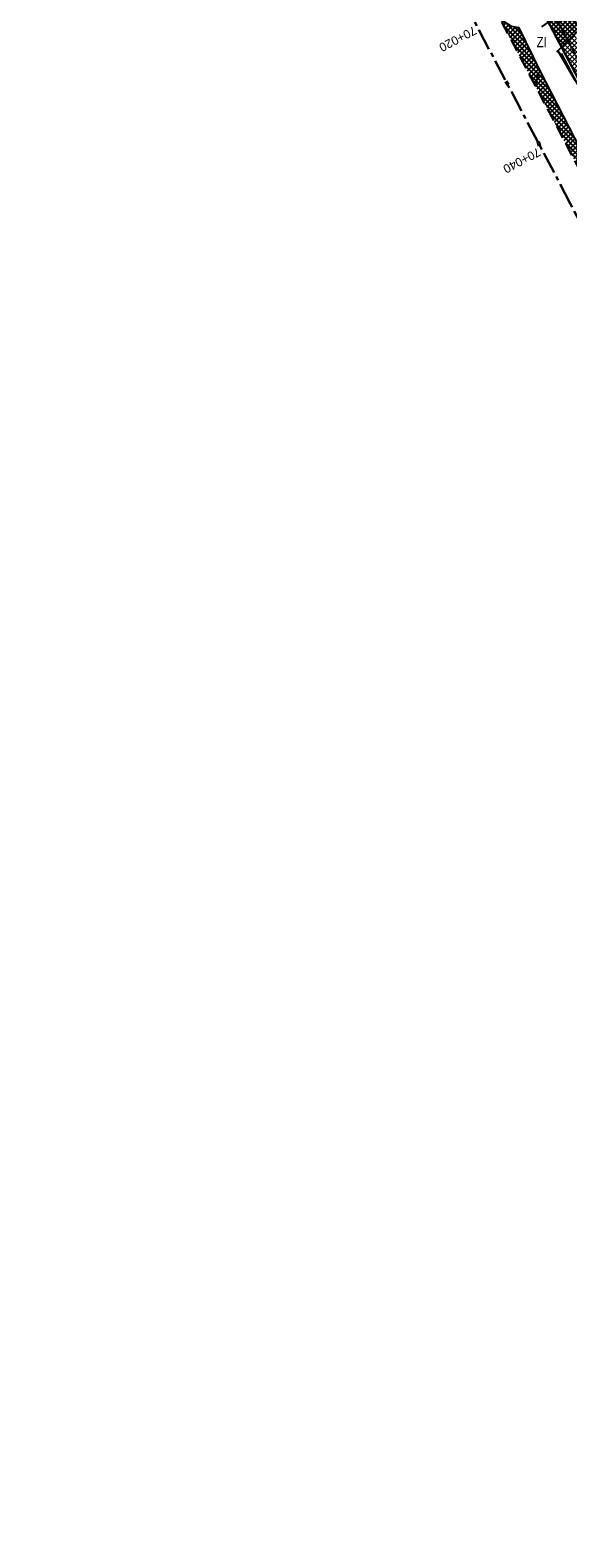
# Model space of a CAD drawing. Header units: metres. Extents: x 7529682 to 7533704, y 5721210 to 5727842.
# Tile 9 of 64: x 7531292 to 7531370, y 5724446 to 5724665. Entities that reach past the tile are written whole.
import ezdxf

# ---------------------------------------------------------------- set-up
doc = ezdxf.new("R2010")
doc.units = ezdxf.units.M
doc.linetypes.add('CENTER', pattern=[50.8, 31.75, -6.35, 6.35, -6.35])
doc.linetypes.add('HIDDEN', pattern=[9.525, 6.35, -3.175])
for name, color, linetype in [('C-DROGI-SYTUACJA-ETYKIETY', 7, 'Continuous'), ('D-hatch-pobocza', 131, 'Continuous'), ('D-hatch-zjazdy-BA', 244, 'Continuous'), ('D-hatch-zjazdy-kruszywo', 111, 'Continuous'), ('D-pobocza', 7, 'Continuous'), ('D-skarpa', 7, 'Continuous'), ('D-skarpa-kreskowanie', 7, 'Continuous')]:
    doc.layers.add(name, color=color, linetype=linetype)
doc.layers.add('D-hatch-ciag-pieszo-rowerowy', color=7, linetype='Continuous', lineweight=13, true_color=0xff9f80)
for name, color, linetype, lineweight in [('D-krawędzie', 7, 'Continuous', 30), ('D-obrzeża', 7, 'Continuous', 30), ('D-oś', 10, 'CENTER', 30), ('D-zjazdy', 7, 'Continuous', 30), ('D-zjazdy-opis', 7, 'Continuous', 30)]:
    doc.layers.add(name, color=color, linetype=linetype, lineweight=lineweight)
doc.styles.add('2mm08', font='arial.ttf', dxfattribs={"width": 0.8})
doc.styles.get("Standard").update_dxf_attribs({"font": 'arial.ttf'})
pattern_1 = [(45, (0.88535, 0.46493), (-0.33675960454, 0.33675960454), []), (135, (0.88535, 0.46493), (-0.33675960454, -0.33675960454), [])]
pattern_2 = [(45, (0, 0), (-0.33675960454, 0.33675960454), []), (135, (0, 0), (-0.33675960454, -0.33675960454), [])]

# ---------------------------------------------------------------- blocks, each defined once
blk = doc.blocks.new('AeccTickLine')
at = {"color": 0, "linetype": 'ByBlock', "lineweight": -2}
blk.add_line((0, 1), (0, -1), dxfattribs=at)

msp = doc.modelspace()

# ---------------------------------------------------------------- hatches: boundary and pattern name
at = {"layer": 'D-hatch-ciag-pieszo-rowerowy'}
h = msp.add_hatch(dxfattribs=at)
h.set_pattern_fill('ANSI37', color=256, scale=0.15, style=0)
h.set_pattern_definition(pattern_1)
h.paths.add_polyline_path([(7531426, 5724559.81), (7531399.69, 5724609.94), (7531381.17, 5724645.4), (7531371.15, 5724664.43), (7531369.29, 5724662.58), (7531378.96, 5724644.24), (7531397.48, 5724608.78), (7531423.79, 5724558.65), (7531445.04, 5724518.38), (7531473.71, 5724463.87), (7531482.59, 5724446.95), (7531484.87, 5724447.99), (7531475.92, 5724465.03), (7531447.25, 5724519.54)])
at = {"layer": 'D-hatch-pobocza'}
h = msp.add_hatch(dxfattribs=at)
h.set_pattern_fill('ANSI37', color=256, scale=0.15, style=0)
h.set_pattern_definition(pattern_2)
h.paths.add_polyline_path([(7531410.67, 5724574.2), (7531398.06, 5724598.28), (7531373.71, 5724644.55), (7531366.18, 5724659.13), (7531365.97, 5724658.89), (7531365.5, 5724656.92), (7531373.64, 5724641.45), (7531392.16, 5724606), (7531418.48, 5724555.85), (7531439.73, 5724515.58), (7531476.36, 5724446.19), (7531478.83, 5724445.63), (7531467.27, 5724466.87), (7531457.65, 5724485.09), (7531437.94, 5724521.98), (7531423.89, 5724548.61)])
at = {"layer": 'D-hatch-zjazdy-BA'}
h = msp.add_hatch(dxfattribs=at)
h.set_pattern_fill('ANSI37', color=256, scale=0.15, style=0)
h.set_pattern_definition(pattern_1)
h.paths.add_polyline_path([(7531369.29, 5724662.58), (7531371.88, 5724665.15), (7531370.2, 5724668.22), (7531367.38, 5724666.22)])
at = {"layer": 'D-hatch-zjazdy-kruszywo'}
h = msp.add_hatch(dxfattribs=at)
h.set_pattern_fill('ANSI37', color=256, scale=0.15, style=0)
h.set_pattern_definition(pattern_2)
h.paths.add_polyline_path([(7531363.1, 5724665.41), (7531361.97, 5724665.57), (7531360.38, 5724666.62), (7531365.5, 5724656.92), (7531365.97, 5724658.89), (7531366.18, 5724659.13)])

# ---------------------------------------------------------------- linework, layer by layer
at = {"layer": 'D-krawędzie', "linetype": 'HIDDEN', "ltscale": 0.3, "flags": 128}
msp.add_lwpolyline([(7530572.01, 5726166.06), (7530599.74, 5726113.52), (7530641.56, 5726032.01), (7530660.96, 5725995.07), (7530689.13, 5725941.54), (7530707.34, 5725907.03), (7530725.26, 5725873.09), (7530743.97, 5725837.65), (7530770.53, 5725787.12), (7530787.86, 5725754.27), (7530809.9, 5725712.54), (7530824.74, 5725684.39), (7530840.86, 5725653.69), (7530860.68, 5725616.15), (7530865.28, 5725607.39), (7530878.05, 5725583.08), (7530918.17, 5725507.18), (7530950.16, 5725446.31), (7530993.42, 5725364.26), (7531022.77, 5725308.72), (7531053.81, 5725249.87), (7531081.17, 5725197.87), (7531103.9, 5725154.54), (7531128.12, 5725108.45), (7531149.3, 5725068.25), (7531167.38, 5725033.77), (7531197.16, 5724976.99), (7531228.15, 5724918.03), (7531253.15, 5724870.49), (7531286.8, 5724806.65), (7531306.74, 5724768.66), (7531335.09, 5724714.65), (7531357.32, 5724672.44), (7531373.64, 5724641.45), (7531392.16, 5724606), (7531418.48, 5724555.85), (7531439.73, 5724515.58), (7531476.36, 5724446.19), (7531491.8, 5724416.76), (7531531.9, 5724339.93), (7531557.23, 5724291.66), (7531569.85, 5724267.58), (7531591.38, 5724226.55), (7531610, 5724191.1), (7531616.88, 5724178), (7531629.98, 5724153.03), (7531641.01, 5724132.02), (7531664.91, 5724087.62), (7531677.64, 5724064.79), (7531683.11, 5724054.99), (7531686.75, 5724048.18), (7531695.45, 5724031.7), (7531703.75, 5724015.92), (7531709.21, 5724005.51), (7531719.39, 5723986.15), (7531726.3, 5723973), (7531732.74, 5723960.74), (7531735.13, 5723956.19)], dxfattribs=at)
at = {"layer": 'D-obrzeża'}
msp.add_lwpolyline([(7531162.55, 5725061.32), (7531165.88, 5725054.96, -0.068574), (7531167.27, 5725051.11), (7531167.91, 5725048.07, 0.068789), (7531170.7, 5725040.34), (7531202.52, 5724979.8), (7531233.7, 5724920.95), (7531258.82, 5724873.47), (7531292.22, 5724809.51), (7531312.05, 5724771.45), (7531340.42, 5724719.34, -0.00902), (7531345.43, 5724709.74), (7531362.63, 5724675.23), (7531378.96, 5724644.24), (7531397.48, 5724608.78), (7531423.79, 5724558.65), (7531445.04, 5724518.38), (7531473.71, 5724463.87), (7531497.09, 5724419.32), (7531505.91, 5724402.51, -0.033171), (7531508.59, 5724396.45), (7531511.25, 5724389.16)], format="xyb", dxfattribs=at)
at = {"layer": 'D-oś', "ltscale": 0.03}
msp.add_lwpolyline([(7531156.87, 5725074.83), (7531166.99, 5725055.55, -0.068732), (7531168.48, 5725051.43), (7531169.1, 5725048.5, 0.068783), (7531171.89, 5725040.78), (7531203.62, 5724980.38), (7531234.8, 5724921.53), (7531259.93, 5724874.06), (7531293.33, 5724810.09), (7531313.16, 5724772.03), (7531341.53, 5724719.92, -0.009023), (7531346.53, 5724710.32), (7531363.73, 5724675.82), (7531380.06, 5724644.82), (7531398.58, 5724609.36), (7531424.9, 5724559.23), (7531446.14, 5724518.96), (7531474.82, 5724464.45), (7531498.2, 5724419.9)], format="xyb", dxfattribs=at)
at = {"layer": 'D-oś', "ltscale": 0.1}
msp.add_lwpolyline([(7531488.68, 5724414.9), (7531465.3, 5724459.45), (7531436.63, 5724513.95), (7531415.38, 5724554.22), (7531389.06, 5724604.38), (7531370.55, 5724639.83), (7531354.22, 5724670.81), (7531332, 5724713.02), (7531303.64, 5724767.04), (7531283.7, 5724805.02), (7531250.06, 5724868.86), (7531225.05, 5724916.41), (7531194.07, 5724975.36), (7531164.28, 5725032.14), (7531146.2, 5725066.62)], dxfattribs=at)
at = {"layer": 'D-pobocza'}
for points in [[(7531369.22, 5724661.65), (7531378.52, 5724644.01), (7531397.03, 5724608.55), (7531423.35, 5724558.41), (7531444.59, 5724518.14), (7531473.27, 5724463.64), (7531482.13, 5724446.75)], [(7531478.83, 5724445.63), (7531467.27, 5724466.87), (7531457.65, 5724485.09), (7531437.94, 5724521.98), (7531423.89, 5724548.61), (7531410.67, 5724574.2), (7531398.06, 5724598.28), (7531373.71, 5724644.55), (7531366.18, 5724659.13)]]:
    msp.add_lwpolyline(points, dxfattribs=at)
at = {"layer": 'D-skarpa', "linetype": 'Continuous'}
msp.add_lwpolyline([(7531368.75, 5724662.04), (7531371.28, 5724657.73)], dxfattribs=at)
at = {"layer": 'D-skarpa-kreskowanie', "linetype": 'Continuous'}
for p, q in [((7531368.79, 5724661.97, 109.08), (7531368.89, 5724662.03, 109)), ((7531369.04, 5724661.54, 109.06), (7531369.23, 5724661.64, 108.93)), ((7531369.3, 5724661.11, 109.05), (7531369.38, 5724661.15, 108.99)), ((7531369.55, 5724660.68, 109.04), (7531369.69, 5724660.75, 108.93)), ((7531369.8, 5724660.25, 109.02), (7531369.86, 5724660.28, 108.98)), ((7531370.06, 5724659.81, 109.01), (7531370.16, 5724659.87, 108.93))]:
    msp.add_line(p, q, dxfattribs=at)
at = {"layer": 'D-zjazdy', "linetype": 'ByBlock', "lineweight": 25}
msp.add_lwpolyline([(7531365.5, 5724656.92), (7531365.97, 5724658.89), (7531366.18, 5724659.13), (7531363.1, 5724665.41), (7531361.97, 5724665.57), (7531360.38, 5724666.62)], dxfattribs=at)
at = {"layer": 'D-zjazdy', "lineweight": 25}
msp.add_lwpolyline([(7531366.4, 5724665.53), (7531370.2, 5724668.22), (7531371.88, 5724665.15), (7531368.54, 5724661.83)], dxfattribs=at)

# ---------------------------------------------------------------- block references
at = {"layer": 'C-DROGI-SYTUACJA-ETYKIETY', "color": 7, "linetype": 'Continuous', "lineweight": 60, "xscale": 0.25, "yscale": 0.25, "zscale": 0.25, "rotation": 297.78488485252}
for p in [(7531361.31, 5724657.36), (7531365.97, 5724648.51)]:
    msp.add_blockref('AeccTickLine', p, dxfattribs=at)

# ---------------------------------------------------------------- texts
at = {"layer": 'C-DROGI-SYTUACJA-ETYKIETY', "color": 7}
for s, p in [('70+020', (7531356.49, 5724665.7)), ('70+040', (7531365.82, 5724648))]:
    msp.add_text(s, height=1.25, rotation=207.7849, dxfattribs=at).set_placement(p)
at = {"layer": 'D-zjazdy-opis', "style": '2mm08', "width": 0.8}
msp.add_text('ZI', height=1.5, dxfattribs=at).set_placement((7531365.64, 5724662.57))

doc.saveas('drawing.dxf')
